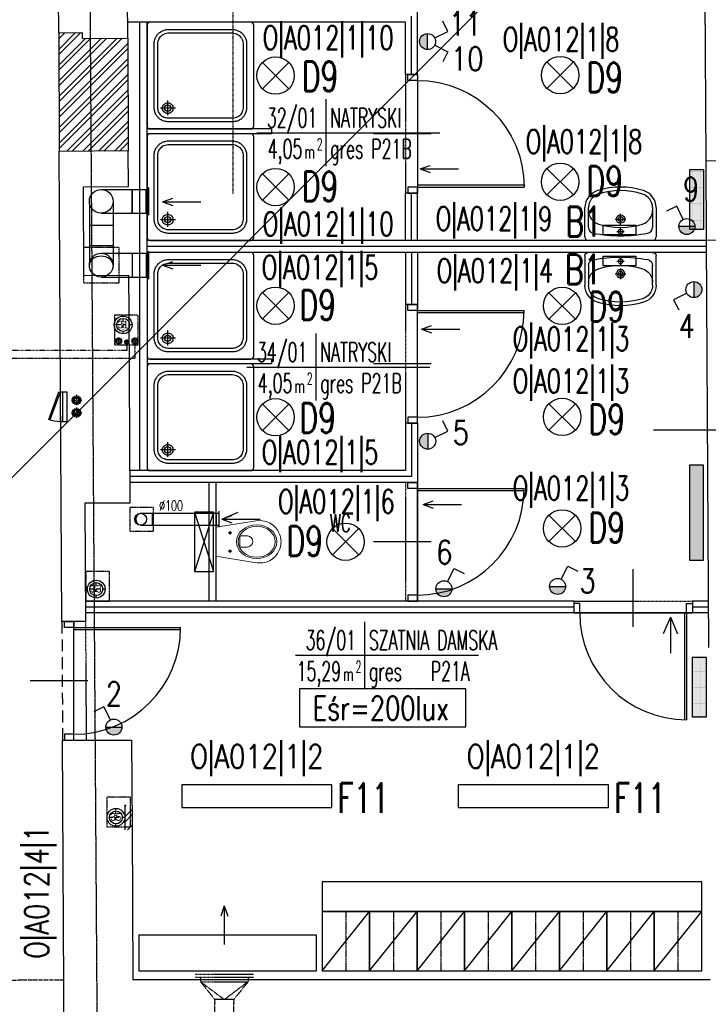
# Model space of a CAD drawing. Header units: inches. Extents: x -281236 to -70395, y 38777 to 102341.
# Tile 48 of 244: x -139221 to -138640, y 41631 to 42461. Entities that reach past the tile are written whole.
import ezdxf
from ezdxf.enums import TextEntityAlignment as Align

# ---------------------------------------------------------------- set-up
doc = ezdxf.new("R2010")
doc.units = ezdxf.units.IN
doc.header["$MEASUREMENT"] = 0
for name, pattern in [('00-inst$0$DASHDOT', [1, 0.5, -0.25, 0, -0.25]), ('CENTER', [2, 1.25, -0.25, 0.25, -0.25]), ('DASHDOT', [1, 0.5, -0.25, 0, -0.25]), ('DASHED', [0.75, 0.5, -0.25]), ('DASHED2', [0.375, 0.25, -0.125]), ('DIVIDE', [31.75, 12.7, -6.35, 0, -6.35, 0, -6.35])]:
    doc.linetypes.add(name, pattern=pattern)
doc.layers.get('0').update_dxf_attribs({"color": 101})
for name, color, linetype in [('Drz---drzwi', 5, 'Continuous'), ('E-90', 6, 'Continuous'), ('E-OPIS-POM', 6, 'Continuous'), ('E35', 6, 'Continuous'), ('Ins-kan', 54, 'Continuous'), ('Ins-went', 141, 'Continuous'), ('Ins-went-opis', 141, 'Continuous'), ('Ins-wod', 152, 'Continuous'), ('Mco-piony', 10, 'Continuous'), ('Mw-cr-rury', 160, 'DIVIDE'), ('Mw-wc-rury', 160, 'DASHDOT'), ('Okn---okna', 5, 'Continuous'), ('Os-osie glowne', 8, 'CENTER'), ('piony_K_nr', 240, 'Continuous'), ('Sc-cegla pelna', 32, 'Continuous'), ('Sc-cegla pelna-hatch', 8, 'Continuous'), ('Sc-gazobeton', 45, 'Continuous'), ('Sc-gk', 120, 'Continuous'), ('Sc-gk-hatch', 8, 'Continuous'), ('Sc-nad', 5, 'DASHED2'), ('Sc-nadproza kon', 5, 'DASHED2'), ('Sc-systemowe', 150, 'Continuous'), ('stelaż_wc', 64, 'Continuous'), ('W-otwor-strop', 126, 'Continuous'), ('Wyp-grzejniki', 56, 'Continuous'), ('Wyp-meble', 155, 'Continuous'), ('Wyp-sanitar', 131, 'Continuous')]:
    doc.layers.add(name, color=color, linetype=linetype)
doc.styles.add('dwg_opis podstawowy', font='romans.shx', dxfattribs={"width": 0.9})
doc.styles.add('KA wymiar', font='romans.shx', dxfattribs={"width": 0.6})
doc.styles.add('ROMANS', font='romans', dxfattribs={"width": 0.85})
doc.styles.add('tab-bud$0$ROMANS', font='romans', dxfattribs={"width": 0.7})
doc.styles.add('TYTUL2', font='ARIAL.TTF')
doc.linetypes.add('BATTING', pattern='A,0.0001,-0.1,[134,ltypeshp.shx,S=0.1,R=0,X=-0.1,Y=0],-0.2,[134,ltypeshp.shx,S=0.1,R=180,X=0.1,Y=0],-0.1', length=0.4001)
pattern_1 = [(45, (0.613, 0), (-6.6291261, 6.6291261), []), (45, (5.032, 0), (-6.6291261, 6.6291261), [])]

# ---------------------------------------------------------------- blocks, each defined once
blk = doc.blocks.new('_kdfjgkfh')
at = {"linetype": 'Continuous'}
for p, q in [((40, 0), (0, 0)), ((0, 0), (0, -50)), ((0, -50), (40, 0)), ((40, -50), (40, 0)), ((0, -50), (40, -50))]:
    blk.add_line(p, q, dxfattribs=at)
at = {"linetype": 'DASHED', "ltscale": 0.2}
blk.add_line((20, 0), (20, -50), dxfattribs=at)
blk = doc.blocks.new('pow')
for p, q in [((0, 0.523), (0, -0.523)), ((-1.075, 0), (1.78, 0))]:
    blk.add_line(p, q)
at = {"style": 'KA wymiar', "width": 0.6}
for s, height, p in [('2', 0.18, (-0.139, -0.27)), ('m', 0.21, (-0.333, -0.401))]:
    blk.add_text(s, height=height, dxfattribs=at).set_placement(p)
for tag, p in [('01', (-0.131, 0.084)), ('000.00', (-0.364, -0.401))]:
    blk.add_attdef(tag, text='', height=0.3, dxfattribs=at).set_placement(p, align=Align.RIGHT)
for tag, p in [('POMIESZCZENIE', (0.071, 0.084)), ('POSADZKA', (0.071, -0.401))]:
    blk.add_attdef(tag, p, '', height=0.3, dxfattribs=at)
blk = doc.blocks.new('_0630_DRZWI_90')
at = {"ltscale": 7}
for p, q in [((5, 8), (5, 98)), ((6.8, 8), (6.8, 97.98))]:
    blk.add_line(p, q, dxfattribs=at)
at = {"ltscale": 25}
for p, q in [((50, 19.7), (50, -28.9)), ((5, 8), (0, 8)), ((0, 8), (5, 8)), ((0, 0), (0, 8)), ((5, 0), (0, 0)), ((5, 0), (0, 0)), ((95, 8), (5, 8)), ((5, 8), (5, 0)), ((95, 8), (95, 0)), ((100, 8), (95, 8)), ((95, 0), (100, 0)), ((95, 0), (100, 0)), ((100, 0), (100, 8))]:
    blk.add_line(p, q, dxfattribs=at)
at = {"ltscale": 7}
blk.add_arc((5, 8), 90, 0, 90, dxfattribs=at)
blk = doc.blocks.new('umywalka_60x45')
at = {"ltscale": 25}
for p, q in [((-27, 0), (27, 0)), ((-30, -27.72), (-30, -3)), ((3, -7.5), (-3, -7.5)), ((0, -4.5), (0, -10.5)), ((30, -3), (30, -27.72)), ((-27, -27.72), (-27, -11.03)), ((0, -13.5), (0, -22.5)), ((27, -11.03), (27, -27.72)), ((4.5, -18), (-4.5, -18))]:
    blk.add_line(p, q, dxfattribs=at)
for centre, radius in [((0, -7.5), 2), ((0, -18), 3.5), ((0, -18), 2)]:
    blk.add_circle(centre, radius, dxfattribs=at)
for centre, radius, start, end in [((27, -3), 3, 0, 90), ((-27, -3), 3, 90, 180), ((-22, -11.03), 5, 100.52627, 180), ((0, -129.43), 125.43, 79.47373, 100.52627), ((22, -11.03), 5, 0, 79.47373), ((-15, -25.28), 12, 107.3129, 180), ((0, -73.4), 62.4, 72.6871, 107.3129), ((15, -25.28), 12, 0, 72.6871), ((-15, -27.72), 15, 180, 252.6871), ((-15, -27.72), 12, 180, 252.6871), ((15, -27.72), 12, 287.3129, 0), ((15, -27.72), 15, 287.3129, 0), ((0, 20.4), 62.4, 252.6871, 287.3129), ((0, 20.4), 65.4, 252.6871, 287.3129)]:
    blk.add_arc(centre, radius, start, end, dxfattribs=at)
blk = doc.blocks.new('_gslkflhklgj')
at = {"linetype": '00-inst$0$DASHDOT', "ltscale": 5}
for p, q in [((7.5, 0), (-7.5, 0)), ((0, -7.5), (0, 7.5))]:
    blk.add_line(p, q, dxfattribs=at)
for radius in [7.5, 5.5]:
    blk.add_circle((0, 0), radius)
blk = doc.blocks.new('_KOLO_WC_PODWIESZONE')
at = {"lineweight": 0}
for p, q in [((-12.21, 0), (-17.15, -30.7)), ((-12.21, 0), (12.21, 0)), ((12.21, 0), (17.15, -30.7)), ((-8.01, -11.98), (-9.42, -11.98)), ((-8.01, -11.98), (-8.01, -10.54)), ((-8.01, -11.98), (-6.53, -11.98)), ((-8.01, -11.98), (-8.01, -13.41)), ((7.49, -11.98), (6.08, -11.98)), ((7.49, -11.98), (7.49, -10.54)), ((7.49, -11.98), (8.97, -11.98)), ((7.49, -11.98), (7.49, -13.41)), ((-4.44, -21.51), (-4.44, -26.77)), ((-3.5, -20.21), (4, -20.21)), ((4.94, -21.51), (4.94, -26.77)), ((-17.15, -30.7), (-17.82, -35.14)), ((17.15, -30.7), (17.82, -35.14)), ((-17.82, -35.14), (-17.77, -39.69)), ((-17.77, -39.69), (-17.51, -41.08)), ((-17.51, -41.08), (-17.12, -42.53)), ((17.51, -41.08), (17.12, -42.53)), ((17.77, -39.69), (17.51, -41.08)), ((17.82, -35.14), (17.77, -39.69)), ((-17.12, -42.53), (-16.6, -43.93)), ((-16.6, -43.93), (-15.97, -45.29)), ((-15.97, -45.29), (-15.22, -46.59)), ((-15.22, -46.59), (-14.37, -47.83)), ((-14.37, -47.83), (-13.41, -48.99)), ((-13.41, -48.99), (-11.77, -50.6)), ((13.41, -48.99), (11.77, -50.6)), ((14.37, -47.83), (13.41, -48.99)), ((15.22, -46.59), (14.37, -47.83)), ((15.97, -45.29), (15.22, -46.59)), ((16.6, -43.93), (15.97, -45.29)), ((17.12, -42.53), (16.6, -43.93)), ((-11.77, -50.6), (-10, -51.94)), ((-10, -51.94), (-8.71, -52.72)), ((-8.71, -52.72), (-6.54, -53.77)), ((-6.54, -53.77), (-5.07, -54.25)), ((-5.07, -54.25), (-3.02, -54.72)), ((-3.02, -54.72), (-1.52, -54.92)), ((-1.52, -54.92), (0, -55)), ((1.52, -54.92), (0, -55)), ((3.02, -54.72), (1.52, -54.92)), ((5.07, -54.25), (3.02, -54.72)), ((6.54, -53.77), (5.07, -54.25)), ((8.71, -52.72), (6.54, -53.77)), ((10, -51.94), (8.71, -52.72)), ((11.77, -50.6), (10, -51.94))]:
    blk.add_line(p, q, dxfattribs=at)
for centre, radius, start, end in [((-3.24, -21.39), 1.2, 102.23395, 185.88986), ((3.75, -21.39), 1.2, 354.11014, 77.76605), ((0.25, -26.54), 4.7, 182.80221, 357.19779)]:
    blk.add_arc(centre, radius, start, end, dxfattribs=at)
for centre in [(-8.01, -11.98), (7.49, -11.98)]:
    blk.add_ellipse(centre, major_axis=(0.599, 0.599), ratio=1, start_param=5.497787, end_param=11.780972, dxfattribs=at)
for major_axis, ratio in [((0, -17), 0.838235), ((0, -15.54), 0.845174)]:
    blk.add_ellipse((0.05, -34.5), major_axis=major_axis, ratio=ratio, dxfattribs=at)
blk = doc.blocks.new('brod_90x90')
at = {"layer": 'Wyp-sanitar'}
for points in [[(17.53, -14.96), (17.53, 70.05), (17.32, 71.02), (16.77, 71.8), (15.96, 72.31), (14.99, 72.5), (-69.94, 72.5), (-70.9, 72.31), (-71.71, 71.79), (-72.27, 71.01), (-72.47, 70.05), (-72.47, -14.96), (-72.27, -15.95), (-71.73, -16.75), (-70.93, -17.3), (-69.94, -17.5), (14.99, -17.5), (15.99, -17.3), (16.79, -16.76), (17.33, -15.95)], [(-53.82, 66.5), (-1.14, 66.5), (-0.23, 66.48), (0.65, 66.41), (1.49, 66.29), (2.31, 66.13), (3.09, 65.93), (3.85, 65.68), (4.57, 65.39), (5.26, 65.07), (5.92, 64.7), (6.54, 64.3), (7.13, 63.86), (7.68, 63.39), (8.2, 62.89), (8.68, 62.35), (9.13, 61.78), (9.54, 61.18), (9.92, 60.56), (10.25, 59.9), (10.55, 59.22), (10.81, 58.51), (11.03, 57.78), (11.21, 57.03), (11.36, 56.26), (11.46, 55.46), (11.52, 54.65), (11.53, 53.82), (11.53, 53.82), (11.53, 1.18), (11.52, 0.37), (11.46, -0.42), (11.36, -1.2), (11.21, -1.96), (11.03, -2.7), (10.81, -3.42), (10.55, -4.13), (10.25, -4.8), (9.92, -5.46), (9.54, -6.09), (9.13, -6.69), (8.68, -7.26), (8.2, -7.81), (7.68, -8.32), (7.12, -8.8), (6.53, -9.24), (5.91, -9.65), (5.25, -10.02), (4.57, -10.36), (3.84, -10.65), (3.09, -10.91), (2.31, -11.12), (1.49, -11.28), (0.64, -11.4), (-0.23, -11.47), (-1.14, -11.5), (-1.14, -11.5), (-53.82, -11.5), (-54.7, -11.47), (-55.56, -11.39), (-56.4, -11.26), (-57.21, -11.08), (-57.99, -10.86), (-58.75, -10.58), (-59.48, -10.27), (-60.17, -9.91), (-60.84, -9.51), (-61.48, -9.07), (-62.08, -8.59), (-62.65, -8.07), (-63.18, -7.52), (-63.68, -6.94), (-64.14, -6.33), (-64.56, -5.68), (-64.94, -5.01), (-65.28, -4.31), (-65.58, -3.59), (-65.84, -2.84), (-66.05, -2.08), (-66.22, -1.29), (-66.34, -0.48), (-66.41, 0.34), (-66.44, 1.18), (-66.44, 53.82), (-66.41, 54.66), (-66.34, 55.48), (-66.22, 56.29), (-66.05, 57.08), (-65.84, 57.85), (-65.58, 58.6), (-65.28, 59.32), (-64.94, 60.02), (-64.56, 60.69), (-64.14, 61.34), (-63.68, 61.95), (-63.19, 62.53), (-62.65, 63.08), (-62.09, 63.59), (-61.48, 64.07), (-60.85, 64.51), (-60.18, 64.91), (-59.48, 65.27), (-58.75, 65.59), (-58, 65.86), (-57.21, 66.09), (-56.4, 66.26), (-55.56, 66.39), (-54.7, 66.47), (-53.82, 66.5)], [(-1.17, 63.5), (0.06, 63.45), (1.11, 63.3), (2.1, 63.07), (3.04, 62.76), (3.93, 62.36), (4.77, 61.86), (5.57, 61.24), (6.32, 60.49), (7, 59.56), (7.54, 58.59), (7.95, 57.56), (8.27, 56.45), (8.41, 55.56), (8.5, 54.69), (8.53, 53.79), (8.52, 0.64), (8.44, -0.39), (8.27, -1.32), (8.03, -2.21), (7.73, -3.05), (7.36, -3.85), (6.92, -4.6), (6.39, -5.3), (5.79, -5.95), (5.1, -6.55), (4.32, -7.11), (3.12, -7.7), (1.91, -8.11), (0.61, -8.38), (0.01, -8.44), (-0.57, -8.48), (-1.17, -8.5), (-54.37, -8.49), (-55.42, -8.38), (-56.43, -8.17), (-57.38, -7.88), (-58.27, -7.5), (-59.1, -7.05), (-59.87, -6.5), (-60.59, -5.87), (-61.26, -5.13), (-61.88, -4.31), (-62.46, -3.24), (-62.89, -2.16), (-63.19, -1.04), (-63.39, 0.16), (-63.44, 1.22), (-63.42, 54.33), (-63.28, 55.55), (-63.03, 56.7), (-62.65, 57.82), (-62.12, 58.93), (-61.47, 59.88), (-60.76, 60.71), (-59.95, 61.45), (-59.02, 62.11), (-58.03, 62.62), (-57.03, 63), (-56, 63.27), (-54.9, 63.45), (-53.78, 63.5)], [(0, 4.47), (0.93, 4.38), (1.79, 4.13), (2.55, 3.72), (3.21, 3.18), (3.75, 2.54), (4.16, 1.8), (4.41, 1), (4.5, 0.14), (4.41, -0.83), (4.16, -1.71), (3.75, -2.51), (3.21, -3.19), (2.55, -3.75), (1.79, -4.17), (0.93, -4.43), (0, -4.53), (-0.93, -4.43), (-1.79, -4.17), (-2.55, -3.75), (-3.21, -3.19), (-3.75, -2.51), (-4.16, -1.71), (-4.41, -0.83), (-4.5, 0.14), (-4.41, 1), (-4.16, 1.8), (-3.75, 2.54), (-3.21, 3.18), (-2.55, 3.72), (-1.79, 4.13), (-0.93, 4.38)], [(0, -2.65), (-1.02, -2.44), (-1.85, -1.88), (-2.42, -1.05), (-2.62, -0.03), (-2.42, 1), (-1.85, 1.83), (-1.02, 2.39), (0, 2.6), (1.02, 2.39), (1.85, 1.83), (2.42, 1), (2.62, -0.03), (2.42, -1.05), (1.85, -1.88), (1.02, -2.44)]]:
    blk.add_lwpolyline(points, close=True, dxfattribs=at)
for points in [[(5.92, 0), (-6.53, 0)], [(0, 6.43), (0, -6.07)]]:
    blk.add_lwpolyline(points, dxfattribs=at)
blk = doc.blocks.new('_vxkdjhgkljhkgjhk')
for q in [(14.01, 6.02), (30.24, 0)]:
    blk.add_line((0, 0), q)
blk = doc.blocks.new('pco')
at = {"layer": 'Mco-piony', "color": 9, "linetype": 'DASHDOT', "ltscale": 3}
for p, q in [((-2604.8, -19.8), (-2604.8, -8.9)), ((-2599.4, -14.3), (-2610.3, -14.3))]:
    blk.add_line(p, q, dxfattribs=at)
at = {"layer": 'Mco-piony', "color": 9}
blk.add_circle((-2604.8, -14.3), 4.53, dxfattribs=at)
at = {"layer": 'Mco-piony'}
blk.add_circle((-2604.8, -14.3), 3.2, dxfattribs=at)
at = {"layer": 'Mco-piony', "color": 8}
blk.add_circle((-2604.8, -14.3), 2.6, dxfattribs=at)
blk = doc.blocks.new('pion_woda')
at = {"layer": 'Ins-wod'}
for p, q in [((3, 0), (-3, 0)), ((0, 3), (0, -3))]:
    blk.add_line(p, q, dxfattribs=at)
for centre, radius in [((0, 0.02), 2.55), ((0, 0), 2)]:
    blk.add_circle(centre, radius, dxfattribs=at)
blk = doc.blocks.new('pion_mały')
at = {"layer": 'Ins-wod'}
for p, q in [((0, 2.08), (0, -2.12)), ((2.1, -0.02), (-2.1, -0.02))]:
    blk.add_line(p, q, dxfattribs=at)
for centre, radius in [((0, 0), 1.79), ((0, -0.02), 1.4)]:
    blk.add_circle(centre, radius, dxfattribs=at)
blk = doc.blocks.new('piony_W')
for name, p in [('pion_woda', (-6.91, 0.76)), ('pion_mały', (0, 0.02)), ('pion_woda', (6.91, 0.76))]:
    blk.add_blockref(name, p)
blk = doc.blocks.new('rewizja')
at = {"layer": 'Wyp-meble'}
for p, q in [((-25, 6), (-25, 0)), ((-25, 6), (0, 6)), ((-25, 4), (-25, 2)), ((0, 2), (-25, 2)), ((0, 6), (0, 0)), ((0, 0), (-25, 0))]:
    blk.add_line(p, q, dxfattribs=at)
blk.add_lwpolyline([(-23.15, -9.49), (0.34, -0.94), (0, 0), (-23.49, -8.55)], close=True, dxfattribs=at)
blk.add_arc((0, 0), 25, 180, 202.29244, dxfattribs=at)
blk = doc.blocks.new('0630_STRZAŁKA')
at = {"ltscale": 0.5}
for points in [[(0, 0), (-3.03, -8.56)], [(0, 0), (0, -32.43)], [(0, 0), (3.03, -8.56)]]:
    blk.add_lwpolyline(points, dxfattribs=at)
blk = doc.blocks.new('G_50')
at = {"layer": 'Wyp-grzejniki'}
h = blk.add_hatch(dxfattribs=at)
h.set_pattern_fill('DOTS', color=256, scale=0.5, angle=180, style=0)
h.set_pattern_definition([(180, (77492.90915, -37873.9399), (-0.396875, -0.79375), [0, -0.79375])])
h.paths.add_polyline_path([(0, 0), (-12, 0), (-12, -50), (0, -50)])
blk.add_lwpolyline([(-12, -50), (0, -50), (0, 0), (-12, 0)], close=True, dxfattribs=at)
blk = doc.blocks.new('G_80')
at = {"layer": 'Wyp-grzejniki'}
h = blk.add_hatch(dxfattribs=at)
h.set_pattern_fill('DOTS', color=256, scale=0.5, angle=90, style=0)
h.set_pattern_definition([(90, (-37823.9399, -77504.90915), (-0.79375, 0.396875), [0, -0.79375])])
h.paths.add_polyline_path([(80, -12), (80, 0), (0, 0), (0, -12)])
blk.add_lwpolyline([(0, 0), (0, -12), (80, -12), (80, 0)], close=True, dxfattribs=at)

msp = doc.modelspace()

# ---------------------------------------------------------------- hatches: boundary and pattern name
at = {"layer": 'E35'}
for points in [[(-138876.93, 42449.59, 0.414214), (-138883.68, 42442.84, 0.414214), (-138876.93, 42436.09)], [(-138665.06, 42286.94, 1), (-138651.56, 42286.94)], [(-138652.37, 42226.96, 0.414214), (-138645.62, 42233.71, 0.414214), (-138652.37, 42240.46)], [(-138876.86, 42112.71, 0.414214), (-138883.61, 42105.96, 0.414214), (-138876.86, 42099.21)], [(-138774.03, 41983.56, 1), (-138760.53, 41983.56)], [(-138869.91, 41981.56, 1), (-138856.41, 41981.56)], [(-139148.16, 41864.99, 1), (-139134.66, 41864.99)]]:
    msp.add_hatch(color=256, dxfattribs=at).paths.add_polyline_path(points)
at = {"layer": 'Sc-cegla pelna-hatch'}
h = msp.add_hatch(dxfattribs=at)
h.set_pattern_fill('ANSI32', color=256, scale=25, style=0)
h.set_pattern_definition(pattern_1)
h.paths.add_polyline_path([(-139365.02, 42906.19), (-139389.12, 42906.19), (-139387.98, 42816.19), (-139364.68, 42816.19), (-139364.68, 42816.19)])
h.paths.add_polyline_path([(-139129.82, 42445.61), (-139167.82, 42445.41), (-139167.84, 42450.41), (-139188, 42450.3), (-139187.47, 42350.3), (-139129.31, 42350.61)])
h.paths.add_polyline_path([(-139168.98, 42826.91), (-139131.91, 42826.91), (-139132.2, 42884.11), (-139169.28, 42883.91)])
h = msp.add_hatch(dxfattribs=at)
h.set_pattern_fill('ANSI32', color=256, scale=25, style=0)
h.set_pattern_definition(pattern_1)
h.paths.add_polyline_path([(-139127.51, 41795.54), (-139127.51, 41799.35), (-139132.25, 41799.35), (-139132.21, 41790.83)])
h.paths.add_polyline_path([(-139126.25, 41799.35), (-139127.51, 41799.35), (-139127.51, 41795.54), (-139126.24, 41796.81)])
h.paths.add_polyline_path([(-139126.24, 41796.81), (-139127.51, 41795.54), (-139127.51, 41780.97), (-139132.17, 41780.97), (-139132.16, 41778.35), (-139126.16, 41778.35)])
h.paths.add_polyline_path([(-139127.51, 41795.54), (-139132.21, 41790.83), (-139132.21, 41789.1, -0.008405), (-139132.2, 41788.85, -0.006109), (-139132.2, 41788.66), (-139132.17, 41780.97), (-139127.51, 41780.97)])

# ---------------------------------------------------------------- linework, layer by layer
at = {"color": 1, "linetype": 'Continuous', "lineweight": -2}
for p, q in [((-139114.31, 42318.16), (-139114.31, 42298.16)), ((-139108.92, 42035.17), (-139108.92, 42045.17))]:
    msp.add_line(p, q, dxfattribs=at)
at = {"layer": 'E35'}
for p, q in [((-139418.2, 41884.57), (-138420.28, 42882.49)), ((-138859.86, 42451.38), (-138864.13, 42459.92)), ((-138876.93, 42436.09), (-138876.93, 42449.59)), ((-138870.89, 42445.86), (-138859.86, 42451.38)), ((-138870.89, 42439.81), (-138859.86, 42434.29)), ((-138859.86, 42434.29), (-138864.13, 42425.75)), ((-139016.26, 42403.03), (-138993.99, 42425.3)), ((-139016.26, 42425.3), (-138993.99, 42403.03)), ((-138776.31, 42425.69), (-138754.03, 42403.41)), ((-138776.31, 42403.41), (-138754.03, 42425.69)), ((-138776.31, 42335.78), (-138754.03, 42313.51)), ((-138776.31, 42313.51), (-138754.03, 42335.78)), ((-139016.26, 42331.3), (-138993.99, 42309.03)), ((-139016.26, 42309.03), (-138993.99, 42331.3)), ((-138666.85, 42304.01), (-138675.39, 42299.74)), ((-138661.33, 42292.98), (-138666.85, 42304.01)), ((-138651.56, 42286.94), (-138665.06, 42286.94)), ((-138652.37, 42240.46), (-138652.37, 42226.96)), ((-139016.26, 42231.3), (-138993.99, 42209.03)), ((-139016.26, 42209.03), (-138993.99, 42231.3)), ((-138774.62, 42208.9), (-138752.34, 42231.17)), ((-138774.62, 42231.17), (-138752.34, 42208.9)), ((-138658.4, 42230.68), (-138669.44, 42225.16)), ((-138669.44, 42225.16), (-138665.17, 42216.62)), ((-139016.26, 42115.03), (-138993.99, 42137.3)), ((-139016.26, 42137.3), (-138993.99, 42115.03)), ((-138774.62, 42137.58), (-138752.34, 42115.3)), ((-138774.62, 42115.3), (-138752.34, 42137.58)), ((-138859.79, 42114.51), (-138864.06, 42123.05)), ((-138876.86, 42112.71), (-138876.86, 42099.21)), ((-138870.82, 42108.99), (-138859.79, 42114.51)), ((-138537.74, 42115.14), (-138686.37, 42115.14)), ((-138774.62, 42043.61), (-138752.34, 42021.34)), ((-138774.62, 42021.34), (-138752.34, 42043.61)), ((-138957.23, 42032.3), (-138934.96, 42010.03)), ((-138957.23, 42010.03), (-138934.96, 42032.3)), ((-138764.26, 41989.6), (-138758.73, 42000.63)), ((-138758.73, 42000.63), (-138750.19, 41996.36)), ((-138860.14, 41987.6), (-138854.61, 41998.63)), ((-138854.61, 41998.63), (-138846.08, 41994.36)), ((-138774.03, 41983.56), (-138760.53, 41983.56)), ((-138869.91, 41981.56), (-138856.41, 41981.56)), ((-139149.96, 41882.07), (-139158.49, 41877.79)), ((-139144.43, 41871.03), (-139149.96, 41882.07)), ((-139148.16, 41864.99), (-139134.66, 41864.99))]:
    msp.add_line(p, q, dxfattribs=at)
for points in [[(-138728.96, 42279.81), (-138728.96, 42288.08), (-138701.26, 42288.08), (-138701.26, 42279.81)], [(-138728.96, 42253.8), (-138728.96, 42262.08), (-138701.26, 42262.08), (-138701.26, 42253.8)], [(-139084.24, 41797.16), (-138957.64, 41797.16), (-138957.64, 41816.16), (-139084.24, 41816.16)], [(-138851.06, 41797.16), (-138724.46, 41797.16), (-138724.46, 41816.16), (-138851.06, 41816.16)]]:
    msp.add_lwpolyline(points, close=True, dxfattribs=at)
at = {"layer": 'E35', "linetype": 'Continuous', "ltscale": 0.3}
msp.add_lwpolyline([(-138984.99, 41865.04), (-138844.66, 41865.04), (-138844.66, 41897.32), (-138984.99, 41897.32)], close=True, dxfattribs=at)
at = {"layer": 'E35'}
for centre, radius in [((-138876.93, 42442.84), 6.75), ((-139005.12, 42414.17), 15.75), ((-138765.17, 42414.55), 15.75), ((-138765.17, 42324.65), 15.75), ((-139005.12, 42320.17), 15.75), ((-138658.31, 42286.94), 6.75), ((-138652.37, 42233.71), 6.75), ((-139005.12, 42220.17), 15.75), ((-138763.48, 42220.04), 15.75), ((-139005.12, 42126.17), 15.75), ((-138763.48, 42126.44), 15.75), ((-138876.86, 42105.96), 6.75), ((-138763.48, 42032.47), 15.75), ((-138946.1, 42021.17), 15.75), ((-138863.16, 41981.56), 6.75), ((-138767.28, 41983.56), 6.75), ((-139141.41, 41864.99), 6.75)]:
    msp.add_circle(centre, radius, dxfattribs=at)
at = {"layer": 'Ins-went'}
for p, q in [((-139151.8, 42318.16), (-139112.31, 42318.16)), ((-139126.11, 42318.16), (-139126.11, 42298.16)), ((-139126.11, 42298.16), (-139126.11, 42318.16)), ((-139114.31, 42298.16), (-139114.31, 42318.16)), ((-139114.31, 42298.16), (-139114.31, 42318.16)), ((-139112.31, 42319.91), (-139112.31, 42296.41)), ((-139112.31, 42319.91), (-139112.31, 42296.41)), ((-139162.11, 42308.16), (-139162.11, 42254.36)), ((-139142.11, 42308.16), (-139142.11, 42254.36)), ((-139152.28, 42298.16), (-139112.31, 42298.16)), ((-139162.11, 42288.16), (-139142.11, 42288.16)), ((-139162.11, 42270.86), (-139142.11, 42270.86)), ((-139112.31, 42266.11), (-139112.31, 42242.61)), ((-139152.11, 42264.36), (-139112.31, 42264.36)), ((-139126.11, 42264.36), (-139126.11, 42244.36)), ((-139114.31, 42264.36), (-139114.31, 42244.36)), ((-139152.11, 42244.36), (-139112.31, 42244.36)), ((-139118.92, 42045.17), (-139108.92, 42045.17)), ((-139108.92, 42045.17), (-139053.02, 42045.17)), ((-139108.92, 42045.17), (-139108.92, 42035.17)), ((-139055.02, 42035.17), (-139055.02, 42045.17)), ((-139053.02, 42046.92), (-139053.02, 42033.42)), ((-139118.92, 42035.17), (-139108.92, 42035.17)), ((-139108.92, 42035.17), (-139053.02, 42035.17))]:
    msp.add_line(p, q, dxfattribs=at)
at = {"layer": 'Ins-went', "linetype": 'DASHED', "ltscale": 0.5}
for p, q in [((-139072.84, 41656.76), (-139023.84, 41656.76)), ((-139072.84, 41654.26), (-139023.84, 41654.26)), ((-139068.34, 41653.26), (-139068.34, 41654.26)), ((-139068.34, 41653.26), (-139068.34, 41650.26)), ((-139028.34, 41653.26), (-139028.34, 41654.26)), ((-139028.34, 41653.26), (-139028.34, 41650.26)), ((-139068.34, 41650.26), (-139028.34, 41650.26)), ((-139068.34, 41650.26), (-139056.34, 41635.26)), ((-139068.34, 41650.26), (-139048.34, 41635.26)), ((-139028.34, 41650.26), (-139048.34, 41635.26)), ((-139028.34, 41650.26), (-139040.34, 41635.26)), ((-139056.34, 41581.74), (-139056.34, 41635.26)), ((-139056.34, 41635.26), (-139056.34, 41631.26)), ((-139040.34, 41635.26), (-139056.34, 41635.26)), ((-139040.34, 41581.74), (-139040.34, 41635.26)), ((-139040.34, 41635.26), (-139040.34, 41631.26))]:
    msp.add_line(p, q, dxfattribs=at)
at = {"layer": 'Ins-went'}
for centre, radius in [((-139152.11, 42308.16), 10), ((-139152.11, 42254.36), 10), ((-139152.11, 42254.36), 10), ((-139152.11, 42254.36), 10), ((-139118.92, 42040.17), 5)]:
    msp.add_circle(centre, radius, dxfattribs=at)
msp.add_ellipse((-139152.11, 42254.36), major_axis=(-10, 0), ratio=0.75, start_param=3.141593, end_param=6.283185, dxfattribs=at)
at = {"layer": 'Ins-went', "extrusion": (0, 0, -1)}
msp.add_ellipse((-139118.92, 42040.17), major_axis=(0, 5), ratio=0.75, start_param=3.141593, end_param=6.283185, dxfattribs=at)
at = {"layer": 'Mw-cr-rury', "ltscale": 0.03}
msp.add_line((-139130.56, 42182.49), (-139252.46, 42182.49), dxfattribs=at)
at = {"layer": 'Mw-wc-rury', "ltscale": 0.8}
msp.add_line((-139041.06, 42668.76), (-139041.06, 42314.13), dxfattribs=at)
at = {"layer": 'Mw-wc-rury'}
for p, q in [((-139130.56, 42188.36), (-139130.56, 42182.49)), ((-139123.65, 42187.36), (-139123.65, 42175.73)), ((-139123.65, 42175.73), (-139268.39, 42175.73))]:
    msp.add_line(p, q, dxfattribs=at)
at = {"layer": 'Okn---okna'}
msp.add_line((-138642.37, 42342.17), (-138641.97, 42275.17), dxfattribs=at)
at = {"layer": 'Os-osie glowne'}
msp.add_line((-139147.35, 40431.76), (-139175.75, 44583.07), dxfattribs=at)
at = {"layer": 'Sc-cegla pelna'}
for p, q in [((-139188, 42450.3), (-139189.35, 42693.91)), ((-139129.82, 42445.61), (-139130.52, 42570.16)), ((-138643.6, 42570.16), (-138642.37, 42342.17)), ((-139188, 42450.3), (-139167.84, 42450.41)), ((-139167.82, 42445.41), (-139167.84, 42450.41)), ((-139167.82, 42445.41), (-139129.82, 42445.61)), ((-139129.33, 42350.61), (-139187.47, 42350.3)), ((-139185.27, 41953.92), (-139187.45, 42350.3)), ((-139129.15, 42320.61), (-139129.31, 42350.61)), ((-139167.15, 42320.41), (-139129.15, 42320.61)), ((-139166.75, 42245.41), (-139167.15, 42320.41)), ((-138641.97, 42275.17), (-138640.14, 41932.16)), ((-139128.75, 42245.61), (-139166.75, 42245.41)), ((-139165.11, 41953.92), (-139165.72, 42054.12)), ((-139165.11, 41953.92), (-139185.27, 41953.92)), ((-139126.5, 41853.92), (-139126.17, 41780.97)), ((-139126.17, 41780.97), (-139125.58, 41652.16)), ((-139125.58, 41652.16), (-138638.56, 41652.16))]:
    msp.add_line(p, q, dxfattribs=at)
for points in [[(-138580.34, 42340.01), (-138616.86, 42339.81), (-138616.87, 42341.81), (-138642.37, 42342.17)], [(-138580.03, 42278.01), (-138616.55, 42277.81), (-138616.54, 42275.81), (-138641.97, 42275.17)], [(-139128.58, 42214.47), (-139128.75, 42245.61)], [(-139165.72, 42054.12), (-139127.72, 42054.12), (-139128.58, 42214.47)], [(-139183.29, 41594.16), (-139184.72, 41853.92), (-139126.5, 41853.92)]]:
    msp.add_lwpolyline(points, dxfattribs=at)
at = {"layer": 'Sc-gazobeton'}
msp.add_line((-139132.25, 41799.32), (-139132.16, 41778.32), dxfattribs=at)
for points in [[(-139188, 42450.3), (-139187.47, 42350.3)], [(-139129.82, 42445.61), (-139129.31, 42350.61)]]:
    msp.add_lwpolyline(points, dxfattribs=at)
at = {"layer": 'Sc-gk'}
for p, q in [((-138885.51, 42415.17), (-138885.51, 42469.17)), ((-138895.51, 42459.17), (-139129.89, 42459.17)), ((-139119.51, 42081.17), (-139119.51, 42459.17)), ((-139113.51, 42265.17), (-139113.51, 42459.17)), ((-138895.51, 42415.17), (-138895.51, 42459.17)), ((-138885.51, 42415.17), (-138895.51, 42415.17)), ((-138885.51, 42315.17), (-138895.51, 42315.17)), ((-138895.51, 42275.17), (-138895.51, 42315.17)), ((-138885.51, 42275.17), (-138885.51, 42315.17)), ((-138885.51, 42275.17), (-139113.51, 42275.17)), ((-138641.97, 42275.17), (-138885.51, 42275.17)), ((-138885.51, 42265.17), (-139113.51, 42265.17)), ((-139113.51, 42265.17), (-139113.51, 42081.17)), ((-138895.51, 42265.17), (-138895.51, 42221.17)), ((-138641.91, 42265.17), (-138885.51, 42265.17)), ((-138885.51, 42265.17), (-138885.51, 42221.17)), ((-138885.51, 42221.17), (-138895.51, 42221.17)), ((-138885.51, 42121.17), (-138895.51, 42121.17)), ((-138895.51, 42121.17), (-138895.51, 42081.17)), ((-138885.51, 42121.17), (-138885.51, 41971.17)), ((-138895.51, 42081.17), (-139127.87, 42081.17)), ((-138885.51, 42071.17), (-139127.82, 42071.17)), ((-139061.51, 42071.17), (-139061.51, 41971.17)), ((-139055.51, 42071.17), (-139055.51, 41971.17)), ((-138753.6, 41971.17), (-139165.22, 41971.17)), ((-138753.6, 41971.17), (-138753.6, 41961.17)), ((-138640.35, 41971.17), (-138653.6, 41971.17)), ((-138653.6, 41971.17), (-138653.6, 41961.17)), ((-138640.29, 41961.17), (-139165.16, 41961.17))]:
    msp.add_line(p, q, dxfattribs=at)
at = {"layer": 'Sc-gk-hatch', "linetype": 'BATTING', "ltscale": 0.23}
for p, q in [((-138890.51, 42415.17), (-138890.51, 42464.17)), ((-138890.51, 42275.17), (-138890.51, 42315.17)), ((-138641.94, 42270.17), (-139113.51, 42270.17)), ((-138890.51, 42265.17), (-138890.51, 42221.17)), ((-138890.51, 42121.17), (-138890.51, 42076.17)), ((-138890.51, 42076.17), (-139127.82, 42076.17)), ((-138753.6, 41966.17), (-139165.22, 41966.17)), ((-138640.35, 41966.17), (-138653.6, 41966.17))]:
    msp.add_line(p, q, dxfattribs=at)
at = {"layer": 'Sc-nad'}
for p, q in [((-138895.51, 42415.17), (-138895.51, 42315.17)), ((-138895.51, 42221.17), (-138895.51, 42121.17)), ((-138895.51, 42071.17), (-138895.51, 41971.17)), ((-138753.6, 41971.17), (-138653.6, 41971.17)), ((-139164.5, 41853.92), (-139165.11, 41953.92))]:
    msp.add_line(p, q, dxfattribs=at)
at = {"layer": 'Sc-nad', "ltscale": 40}
msp.add_line((-139185.27, 41953.92), (-139184.72, 41853.92), dxfattribs=at)
at = {"layer": 'Sc-nadproza kon', "linetype": 'DASHDOT', "ltscale": 0.5}
msp.add_lwpolyline([(-139366.21, 41651.16), (-139183.6, 41651.91)], dxfattribs=at)
at = {"layer": 'Sc-systemowe'}
for p, q in [((-139008.51, 42369.17), (-139113.51, 42369.17)), ((-139008.51, 42365.17), (-139113.51, 42365.17)), ((-139008.51, 42369.17), (-139008.51, 42365.17)), ((-139008.51, 42175.17), (-139113.51, 42175.17)), ((-139008.51, 42175.17), (-139008.51, 42171.17)), ((-139008.51, 42171.17), (-139113.51, 42171.17))]:
    msp.add_line(p, q, dxfattribs=at)
at = {"layer": 'stelaż_wc', "ltscale": 5}
for p, q in [((-139057.51, 42046.17), (-139073.51, 41996.17)), ((-139073.51, 42046.17), (-139057.51, 41996.17))]:
    msp.add_line(p, q, dxfattribs=at)
msp.add_lwpolyline([(-139057.51, 41996.17), (-139057.51, 42046.17), (-139073.51, 42046.17), (-139073.51, 41996.17)], close=True, dxfattribs=at)
at = {"layer": 'W-otwor-strop', "linetype": 'DASHED2', "ltscale": 0.3}
for points in [[(-139167.11, 42239.36), (-139137.11, 42239.36), (-139137.11, 42269.36), (-139167.11, 42269.36)], [(-139120.97, 42212.14), (-139140.97, 42212.14), (-139140.97, 42187.14), (-139120.97, 42187.14)], [(-139127.92, 42030.17), (-139107.92, 42030.17), (-139107.92, 42050.17), (-139127.92, 42050.17)], [(-139145.22, 41996.17), (-139165.22, 41996.17), (-139165.22, 41971.17), (-139145.22, 41971.17)], [(-139127.51, 41805.97), (-139147.51, 41805.97), (-139147.51, 41780.97), (-139127.51, 41780.97)]]:
    msp.add_lwpolyline(points, close=True, dxfattribs=at)
at = {"layer": 'Wyp-meble'}
for points in [[(-138965.81, 41734.44), (-138965.81, 41709.44), (-138645.81, 41709.44), (-138645.81, 41734.44)], [(-139120.53, 41689.44), (-139120.53, 41659.44), (-138970.53, 41659.44), (-138970.53, 41689.44)]]:
    msp.add_lwpolyline(points, close=True, dxfattribs=at)

# ---------------------------------------------------------------- block references
msp.add_blockref('piony_W', (-139130.56, 42189.6))
at = {"xscale": -1, "rotation": 270}
msp.add_blockref('rewizja', (-139186.86, 42147.33), dxfattribs=at)
at = {"layer": 'Drz---drzwi', "xscale": -1, "rotation": 270}
msp.add_blockref('_0630_DRZWI_90', (-138893.51, 42315.17), dxfattribs=at)
at = {"layer": 'Drz---drzwi'}
for p, rotation in [((-138893.51, 42221.17), 270), ((-138893.51, 42071.17), 270), ((-138653.6, 41969.17), 180), ((-139183.19, 41953.92), 270)]:
    msp.add_blockref('_0630_DRZWI_90', p, dxfattribs=dict(at, rotation=rotation))
at = {"layer": 'E-OPIS-POM', "xscale": 54, "yscale": 54, "zscale": 54}
for p, values in [((-138962.85, 42365.99), {'000.00': '4,05', '01': '32/01', 'POMIESZCZENIE': 'NATRYSKI', 'POSADZKA': 'gres P21B'}), ((-138971.24, 42168.46), {'000.00': '4,05', '01': '34/01', 'POMIESZCZENIE': 'NATRYSKI', 'POSADZKA': 'gres P21B'}), ((-138930.19, 41925.56), {'000.00': '15,29', '01': '36/01', 'POMIESZCZENIE': 'SZATNIA DAMSKA', 'POSADZKA': 'gres   P21A'})]:
    msp.add_blockref('pow', p, dxfattribs=at).add_auto_attribs(values)
at = {"layer": 'Ins-kan'}
for p in [(-139133.65, 42203.97), (-139156.3, 41981.27)]:
    msp.add_blockref('_gslkflhklgj', p, dxfattribs=at)
at = {"layer": 'Ins-kan', "color": 1}
msp.add_blockref('_gslkflhklgj', (-139139.7, 41788.85), dxfattribs=at)
at = {"layer": 'Ins-went'}
msp.add_blockref('_vxkdjhgkljhkgjhk', (-139050.52, 42040.17), dxfattribs=at)
at = {"layer": 'Ins-went', "linetype": 'DASHED', "ltscale": 0.6, "xscale": -1, "rotation": 90}
msp.add_blockref('_vxkdjhgkljhkgjhk', (-138672.21, 41957.48), dxfattribs=at)
at = {"layer": 'Ins-went', "linetype": 'DASHED', "ltscale": 0.6, "rotation": 270}
msp.add_blockref('_vxkdjhgkljhkgjhk', (-138672.21, 41957.48), dxfattribs=at)
at = {"layer": 'Ins-went-opis', "rotation": 90}
for p in [(-138883.21, 42335.46), (-139100.42, 42307.68), (-139100.42, 42254.36), (-138882.07, 42200.36), (-138880.66, 42052.53), (-139050.52, 42040.17)]:
    msp.add_blockref('0630_STRZAŁKA', p, dxfattribs=at)
at = {"layer": 'Ins-went-opis'}
msp.add_blockref('0630_STRZAŁKA', (-139048.34, 41714.14), dxfattribs=at)
at = {"layer": 'Mco-piony', "xscale": 0.799999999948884, "yscale": 0.8000000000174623, "zscale": 0.8, "rotation": 180.001351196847}
for p in [(-141256.72, 42129.02, 0), (-141256.72, 42118.49, 0)]:
    msp.add_blockref('pco', p, dxfattribs=at)
at = {"layer": 'Wyp-grzejniki'}
for p in [(-138643.99, 42334.67), (-138641.76, 41923.67)]:
    msp.add_blockref('G_50', p, dxfattribs=at)
at = {"layer": 'Wyp-grzejniki', "rotation": 90}
msp.add_blockref('G_80', (-138656.22, 42005.71), dxfattribs=at)
at = {"layer": 'Wyp-meble'}
for p in [(-138965.81, 41709.44), (-138925.81, 41709.44), (-138885.81, 41709.44), (-138845.81, 41709.44), (-138805.81, 41709.44), (-138765.81, 41709.44), (-138725.81, 41709.44), (-138685.81, 41709.44)]:
    msp.add_blockref('_kdfjgkfh', p, dxfattribs=at)
at = {"layer": 'Wyp-sanitar'}
for name, p, rotation in [('brod_90x90', (-139096.01, 42386.69), 270), ('brod_90x90', (-139096.01, 42292.69), 270), ('umywalka_60x45', (-138714.24, 42275.17), 180), ('brod_90x90', (-139096.01, 42192.69), 270), ('brod_90x90', (-139096.01, 42098.69), 270), ('_KOLO_WC_PODWIESZONE', (-139055.51, 42021.17), 90)]:
    msp.add_blockref(name, p, dxfattribs=dict(at, rotation=rotation))
at = {"layer": 'Wyp-sanitar', "xscale": -1}
msp.add_blockref('umywalka_60x45', (-138714.24, 42265.17), dxfattribs=at)

# ---------------------------------------------------------------- texts
at = {"layer": 'E-90', "style": 'ROMANS'}
for s, rotation, width, p in [('11', 360, 0.8, (-138845.12, 42458.08)), ('O|A012|1|10', 0, 0.7, (-138960.84, 42444.69)), ('O|A012|1|8', 0, 0.7, (-138764.36, 42443.42)), ('10', 360, 0.8, (-138843.47, 42428.36)), ('O|A012|1|8', 0, 0.7, (-138745.03, 42357.12)), ('9', 360, 0.8, (-138654.76, 42318.42)), ('O|A012|1|9', 0, 0.7, (-138820.96, 42292.19)), ('O|A012|1|10', 360, 0.7, (-138960.84, 42287.67)), ('O|A012|1|5', 360, 0.7, (-138967.55, 42251.1)), ('O|A012|1|4', 0, 0.7, (-138820.16, 42248.33)), ('4', 360, 0.8, (-138658.37, 42203.04)), ('O|A012|1|3', 0, 0.7, (-138756, 42190.81)), ('O|A012|1|3', 0, 0.7, (-138756, 42155.31)), ('5', 0, 0.8, (-138848.86, 42113.25)), ('O|A012|1|5', 0, 0.7, (-138967.55, 42095.23)), ('O|A012|1|3', 0, 0.7, (-138756, 42064.95)), ('O|A012|1|6', 360, 0.7, (-138953.83, 42053.71)), ('6', 0, 0.8, (-138862.8, 42012.35)), ('3', 0, 0.8, (-138741.98, 41988.13)), ('2', 0, 0.8, (-139141.41, 41892.99)), ('Eśr=200lux', 360, 0.75, (-138916.33, 41880.89)), ('O|A012|1|2', 0, 0.8, (-139020.94, 41838.8)), ('O|A012|1|2', 0, 0.8, (-138787.76, 41838.8)), ('O|A012|4|1', 90, 0.8, (-139205.13, 41725.75))]:
    msp.add_text(s, height=20, rotation=rotation, dxfattribs=dict(at, width=width)).set_placement(p, align=Align.MIDDLE)
at = {"layer": 'E-OPIS-POM', "style": 'dwg_opis podstawowy', "width": 0.6}
msp.add_text('WC ', height=15, dxfattribs=at).set_placement((-138947.41, 42036.93), align=Align.MIDDLE_CENTER)
at = {"layer": 'E35', "style": 'ROMANS', "width": 0.7}
for s, p in [('D9', (-138967.54, 42413.6)), ('D9', (-138727.59, 42412.62)), ('D9', (-138727.59, 42325.21)), ('D9', (-138967.54, 42320.73)), ('B1', (-138745.24, 42291.09)), ('B1', (-138745.6, 42250.71)), ('D9', (-138969.55, 42220.73)), ('D9', (-138725.9, 42219.47)), ('D9', (-138969.55, 42125.6)), ('D9', (-138725.9, 42124.51)), ('D9', (-138725.9, 42033.04)), ('D9', (-138980.46, 42021.73)), ('F11', (-138931.06, 41805.07)), ('F11', (-138697.88, 41805.07))]:
    msp.add_text(s, height=25, dxfattribs=at).set_placement(p, align=Align.MIDDLE)
at = {"layer": 'Ins-went', "style": 'tab-bud$0$ROMANS', "width": 0.7}
msp.add_text('%%C100', height=8.424, dxfattribs=at).set_placement((-139103.32, 42047.44, 0))
at = {"layer": 'piony_K_nr', "style": 'TYTUL2', "width": 0.9}
for s, p in [('31', (-139138.32, 42201.06, -76.7)), ('33', (-139160.97, 41978.36, -76.7)), ('35', (-139144.37, 41785.94, -76.7))]:
    msp.add_text(s, height=6.5, dxfattribs=at).set_placement(p)

doc.saveas('drawing.dxf')
